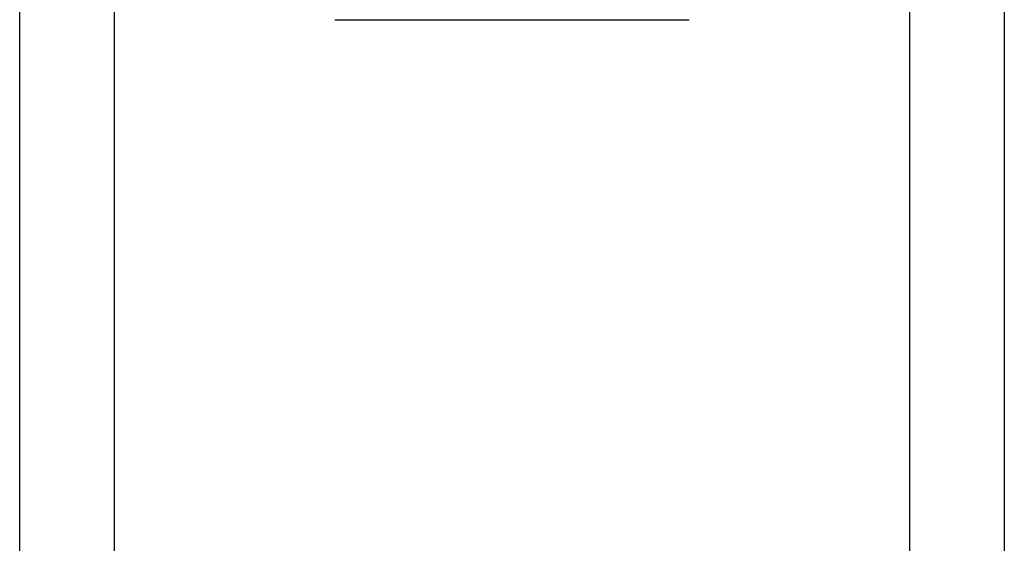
# Model space of a CAD drawing. Header units: inches. Extents: x 0 to 120, y -11 to 78.
# Tile 62 of 90: x 32.528 to 33.351, y 60.137 to 60.575. Entities that reach past the tile are written whole.
import ezdxf

# ---------------------------------------------------------------- set-up
doc = ezdxf.new("R2010")
doc.units = ezdxf.units.IN
doc.header["$LTSCALE"] = 7.213522
doc.header["$MEASUREMENT"] = 0
doc.layers.add('Visible Edges(ANSI)', color=7, linetype='Continuous', lineweight=25)
doc.layers.add('Visible Tangent Edges(ANSI)', color=7, linetype='Continuous', lineweight=25)

msp = doc.modelspace()

# ---------------------------------------------------------------- linework, layer by layer
at = {"layer": 'Visible Edges(ANSI)'}
for p, q in [((32.52838, 21.40451), (32.52838, 61.39776)), ((33.35142, 61.39776), (33.35142, 21.40451)), ((32.79177, 60.5749), (33.08804, 60.5749))]:
    msp.add_line(p, q, dxfattribs=at)
at = {"layer": 'Visible Tangent Edges(ANSI)'}
for p, q in [((32.60725, 61.39776), (32.60725, 21.40451)), ((33.27256, 21.40451), (33.27256, 61.39776))]:
    msp.add_line(p, q, dxfattribs=at)

doc.saveas('drawing.dxf')
